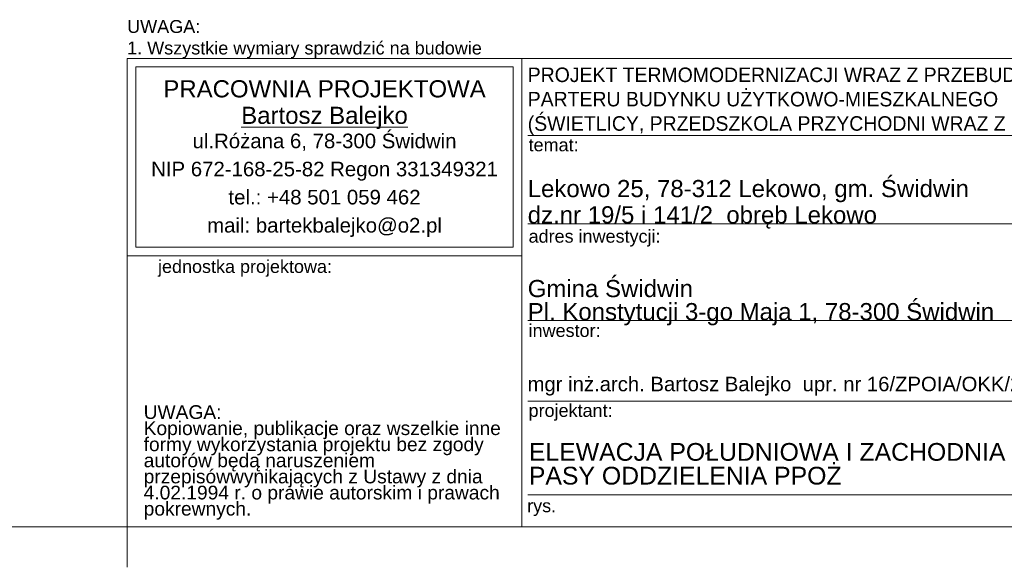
# Model space of a CAD drawing. Extents: x -613240 to -325500, y -25863 to 152403.
# Tile 6 of 254: x -591322 to -579117, y -22547 to -15757. Entities that reach past the tile are written whole.
import ezdxf

# ---------------------------------------------------------------- set-up
doc = ezdxf.new("R2010")
doc.units = 0
doc.header["$MEASUREMENT"] = 0
for name, color, linetype, lineweight in [('Arch opisy_Nr_Pióra__21', 7, 'Continuous', 9), ('ARCH TABELA_Nr_Pióra__1', 7, 'Continuous', 25), ('ARCH TABELA_Nr_Pióra__21', 7, 'Continuous', 9), ('ARCH TABELA_Nr_Pióra__7', 7, 'Continuous', 13)]:
    doc.layers.add(name, color=color, linetype=linetype, lineweight=lineweight)
doc.styles.add('GENERATED_STYLE_12', font='arial.ttf')
doc.styles.add('GENERATED_STYLE_5', font='txt')
doc.styles.add('GENERATED_STYLE_7', font='arial.ttf')
doc.styles.add('GENERATED_STYLE_8', font='arial.ttf')
doc.styles.add('GENERATED_STYLE_9', font='arial.ttf')

msp = doc.modelspace()

# ---------------------------------------------------------------- linework, layer by layer
at = {"layer": 'ARCH TABELA_Nr_Pióra__21', "linetype": 'Continuous'}
for p, q in [((-589989.9, -22047.4), (-589989.9, -16236.2)), ((-589989.9, -16236.2), (-585096.3, -16236.2)), ((-589989.9, -18683), (-589989.9, -16236.2)), ((-589989.9, -16236.2), (-572489.9, -16236.2)), ((-589883.6, -18576.6), (-589883.6, -16342.6)), ((-589883.6, -16342.6), (-585202.7, -16342.6)), ((-585202.7, -18576.6), (-585202.7, -16342.6)), ((-585096.3, -16236.2), (-585096.3, -22047.4)), ((-585096.3, -18683), (-585096.3, -16236.2)), ((-585096.3, -22047.4), (-585096.3, -16636.2)), ((-585024.1, -17192.6), (-577324.3, -17192.6)), ((-585024.1, -18286.2), (-577324.3, -18286.2)), ((-589883.6, -18576.6), (-585202.7, -18576.6)), ((-589989.9, -18683), (-585096.3, -18683)), ((-585024.1, -19486.2), (-577324.3, -19486.2)), ((-585024.1, -20486.2), (-577324.3, -20486.2)), ((-585024.1, -21647.4), (-577324.3, -21647.4)), ((-572489.9, -22047.4), (-613239.9, -22047.4)), ((-589989.9, -22547.4), (-589989.9, -22047.4)), ((-589989.9, -22047.4), (-585096.3, -22047.4)), ((-572489.9, -22047.4), (-585096.3, -22047.4))]:
    msp.add_line(p, q, dxfattribs=at)

# ---------------------------------------------------------------- texts
at = {"layer": 'Arch opisy_Nr_Pióra__21', "linetype": 'Continuous', "insert": (-589989.9, -16236.2), "char_height": 160, "width": 6280, "attachment_point": 7, "style": 'GENERATED_STYLE_12'}
msp.add_mtext('{UWAGA:\\P1. Wszystkie wymiary sprawdzić na budowie\\P}', dxfattribs=at)
at = {"layer": 'ARCH TABELA_Nr_Pióra__1', "linetype": 'Continuous'}
for s, insert, char_height, attachment_point, line_spacing_factor, style in [('{\\pt22543.1;PROJEKT TERMOMODERNIZACJI WRAZ Z PRZEBUDOWĄ POMIESZCZEŃ \\P\\pt22543.1;PARTERU BUDYNKU UŻYTKOWO-MIESZKALNEGO\\P\\pt22543.1;(ŚWIETLICY, PRZEDSZKOLA PRZYCHODNI WRAZ Z LOKALEM MIESZKALNYM)}', (-585024.1, -17187.9), 180, 7, 1.005757, 'GENERATED_STYLE_5'), ('{ELEWACJA POŁUDNIOWA I ZACHODNIA\\PPASY ODDZIELENIA PPOŻ}', (-585010.3, -21006.2), 220, 1, 0.803174, 'GENERATED_STYLE_9')]:
    msp.add_mtext(s, dxfattribs=dict(at, insert=insert, char_height=char_height, attachment_point=attachment_point, line_spacing_factor=line_spacing_factor, style=style))
at = {"layer": 'ARCH TABELA_Nr_Pióra__21', "linetype": 'Continuous', "insert": (-585024.1, -19547.5), "char_height": 212.766, "attachment_point": 7, "line_spacing_factor": 0.807442, "style": 'GENERATED_STYLE_7'}
msp.add_mtext('{Gmina Świdwin\\PPl. Konstytucji 3-go Maja 1, 78-300 Świdwin}', dxfattribs=at)
at = {"layer": 'ARCH TABELA_Nr_Pióra__7', "linetype": 'Continuous', "char_height": 212.766}
for s, insert, attachment_point, line_spacing_factor, style in [('{PRACOWNIA PROJEKTOWA\\P\\LBartosz Balejko}', (-587543.1, -16507.5), 2, 0.926719, 'GENERATED_STYLE_8'), ('{Lekowo 25, 78-312 Lekowo, gm. Świdwin\\Pdz.nr 19/5 i 141/2  obręb Lekowo}', (-585024.1, -18347.5), 7, 0.918867, 'GENERATED_STYLE_7')]:
    msp.add_mtext(s, dxfattribs=dict(at, insert=insert, attachment_point=attachment_point, line_spacing_factor=line_spacing_factor, style=style))
at = {"layer": 'ARCH TABELA_Nr_Pióra__7', "linetype": 'Continuous', "style": 'GENERATED_STYLE_7'}
for s, insert, char_height, width, attachment_point, line_spacing_factor in [('{ul.Różana 6, 78-300 Świdwin\\PNIP 672-168-25-82 Regon 331349321\\Ptel.: +48 501 059 462\\Pmail: bartekbalejko@o2.pl}', (-587543.1, -17169.5), 180.852, 4680.851, 2, 1.156383), ('{UWAGA:\\PKopiowanie, publikacje oraz wszelkie inne formy wykorzystania projektu bez zgody autorów będą naruszeniem przepisówwynikających z Ustawy z dnia 4.02.1994 r. o prawie autorskim i prawach pokrewnych.}', (-589784.8, -20537.6), 170.2128, 4483.408, 1, 0.703415)]:
    msp.add_mtext(s, dxfattribs=dict(at, insert=insert, char_height=char_height, width=width, attachment_point=attachment_point, line_spacing_factor=line_spacing_factor))
at = {"layer": 'ARCH TABELA_Nr_Pióra__7', "linetype": 'Continuous', "attachment_point": 1, "style": 'GENERATED_STYLE_7'}
for s, insert, char_height in [('{temat:}', (-585013.4, -17229.1), 159.58), ('{adres inwestycji:}', (-585013.4, -18362.4), 159.58), ('{jednostka projektowa:}', (-589607, -18737.6), 159.58), ('{inwestor:}', (-585013.4, -19531.3), 159.58), ('{mgr inż.arch. Bartosz Balejko  upr. nr 16/ZPOIA/OKK/2010}', (-585026.3, -20184.3), 180), ('{projektant:}', (-585013.4, -20522.7), 159.58), ('{rys.}', (-585031.3, -21704.5), 159.58)]:
    msp.add_mtext(s, dxfattribs=dict(at, insert=insert, char_height=char_height))

doc.saveas('drawing.dxf')
